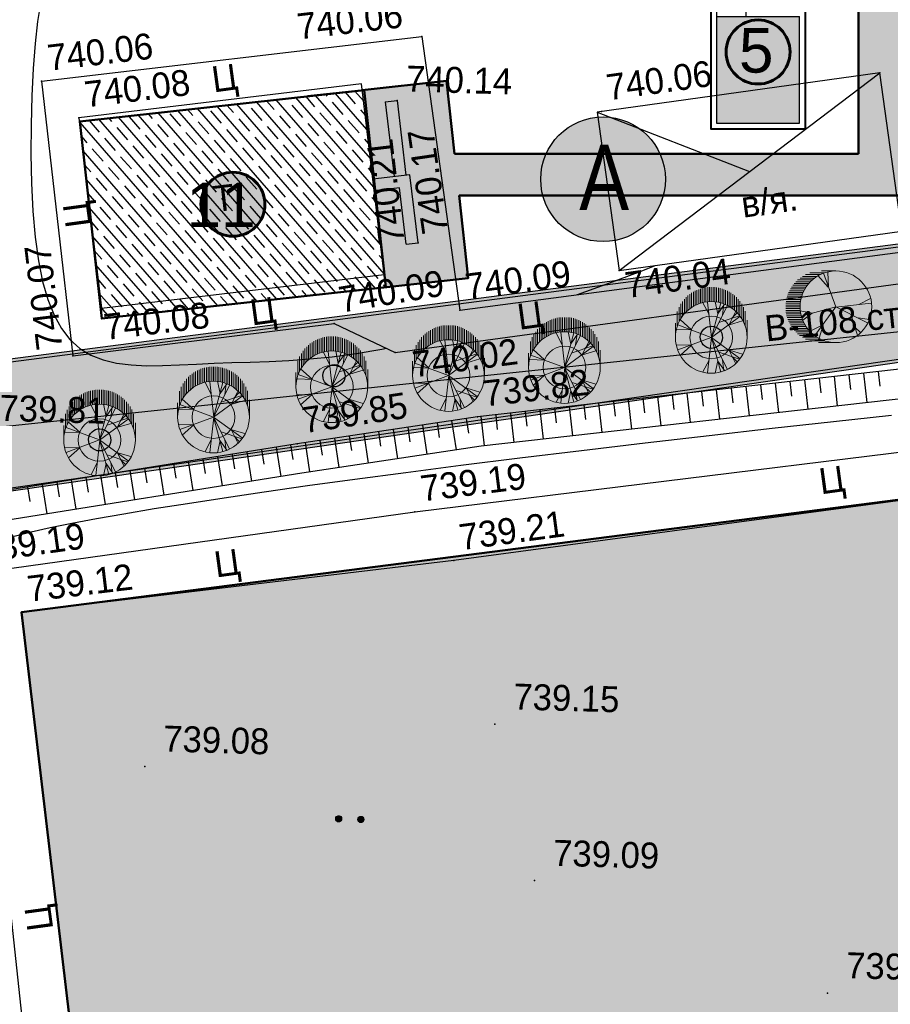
# Model space of a CAD drawing. Header units: millimetres. Extents: x -257011 to 237647566, y 2784933 to 6706507.
# Tile 15 of 256: x 10224833 to 10254229, y 2910977 to 2944219. Entities that reach past the tile are written whole.
import ezdxf
from ezdxf import colors
from ezdxf.entities.mleader import LeaderData, LeaderLine
from ezdxf.lldxf.tags import DXFTag
from ezdxf.math import Vec2, Vec3

# ---------------------------------------------------------------- set-up
doc = ezdxf.new("R2010")
doc.units = ezdxf.units.MM
doc.header["$LTSCALE"] = 1000
doc.header["$PDMODE"] = 32
doc.header["$PDSIZE"] = 0.3
for name, pattern in [('Д_ТРОТ_ТРУБА', [3, 1.5, -1.5]), ('ДОРОГИ_СТРОЯЩ', [9, 8, -1]), ('ОТКОС_НИЗ', [1.2, 0.2, -1])]:
    doc.linetypes.add(name, pattern=pattern)
for name, color, linetype in [('(002) Рамка', 7, 'Continuous'), ('(004) Точки рельефа', 7, 'Continuous'), ('(007) Здания', 7, 'Continuous'), ('(014) Водопровод', 5, 'ИК_Водопровод -------в--------'), ('(025) Дорога', 7, 'Continuous'), ('(028) Гидротехн.', 7, 'Continuous'), ('(031) Горизонтали', 42, 'Continuous'), ('(035) Откосы', 7, 'Continuous'), ('(036) Растительность', 7, 'Continuous'), ('(038) Деревья', 7, 'Continuous'), ('(040) Ограда', 7, 'Continuous'), ('TREE', 74, 'Continuous')]:
    doc.layers.add(name, color=color, linetype=linetype)
for name, color, linetype, lineweight in [('(032) Горизонтали утолщенные', 32, 'Continuous', 30), ('text', 1, 'Continuous', 13), ('Та', 250, 'Continuous', 25), ('Ф А С А Д', 250, 'Continuous', 15)]:
    doc.layers.add(name, color=color, linetype=linetype, lineweight=lineweight)
doc.styles.add('ATTR', font='romans.shx', dxfattribs={"width": 0.8, "height": 0.470416})
doc.styles.add('BM-431', font='txt')
doc.styles.add('D-431', font='txt', dxfattribs={"width": 2})
doc.styles.add('iso', font='isocpeur.TTF')
doc.styles.add('P-131', font='txt')
doc.styles.add('Roman', font='romans')
doc.styles.get("Standard").update_dxf_attribs({"font": 'ARIALN.TTF'})
doc.styles.add('X_ISO', font='isocpeui.ttf')
tags = doc.linetypes.add('HOT_WATER_SUPPLY', pattern='A,12.7,-5.08,["HW",Standard,S=2.54,R=0,X=-2.54,Y=-1.27],-5.08', length=22.86).pattern_tags.tags
tags[6] = DXFTag(74, 10)
doc.linetypes.add('KANALIS_K', pattern='A,1,["<",Standard,S=1.8,R=0,X=-0.9,Y=-0.9],3,-1,["К",Standard,S=1.8,R=0,X=-0.9,Y=-0.9],-1,10', length=16)
doc.linetypes.add('ИК_Водопровод -------в--------', pattern='A,9,-0.6,["В",Standard,S=1.2,R=0,X=0,Y=-0.6],-1.2', length=10.8)
doc.linetypes.add('ОГРАДА_БЕТ', pattern='A,4,["|",Standard,S=0.8,R=0,X=0,Y=-0.8],4', length=8)

# ---------------------------------------------------------------- blocks, each defined once
blk = doc.blocks.new('d')
at = {"layer": '(038) Деревья', "color": 30}
blk.add_ellipse((0, 0), major_axis=(0.265, 0.265), ratio=1, start_param=5.497787, end_param=11.780972, dxfattribs=at)
blk = doc.blocks.new('*X70')
at = {"color": 0}
for p, q in [((1.8, 2.04), (2.2, 2.04)), ((1.8, 2.03), (2.2, 2.03)), ((1.8, 2.02), (2.2, 2.02)), ((1.8, 2.01), (2.2, 2.01)), ((1.8, 2), (2.2, 2)), ((1.81, 2.07), (2.19, 2.07)), ((1.81, 2.06), (2.19, 2.06)), ((1.81, 2.05), (2.19, 2.05)), ((1.82, 2.09), (2.18, 2.09)), ((1.82, 2.08), (2.18, 2.08)), ((1.83, 2.11), (2.17, 2.11)), ((1.83, 2.1), (2.17, 2.1)), ((1.84, 2.12), (2.16, 2.12)), ((1.85, 2.13), (2.15, 2.13)), ((1.86, 2.14), (2.14, 2.14)), ((1.87, 2.15), (2.13, 2.15)), ((1.88, 2.16), (2.12, 2.16)), ((1.9, 2.17), (2.11, 2.17)), ((1.91, 2.18), (2.09, 2.18)), ((1.94, 2.19), (2.06, 2.19)), ((1.8, 1.99), (2.2, 1.99)), ((1.8, 1.98), (2.2, 1.98)), ((1.8, 1.97), (2.2, 1.97)), ((1.8, 1.96), (2.2, 1.96)), ((1.81, 1.95), (2.19, 1.95)), ((1.81, 1.94), (2.19, 1.94)), ((1.81, 1.93), (2.19, 1.93)), ((1.82, 1.92), (2.18, 1.92)), ((1.82, 1.91), (2.18, 1.91)), ((1.83, 1.9), (2.17, 1.9)), ((1.83, 1.89), (2.17, 1.89)), ((1.84, 1.88), (2.16, 1.88)), ((1.85, 1.87), (2.15, 1.87)), ((1.86, 1.86), (2.14, 1.86)), ((1.87, 1.85), (2.13, 1.85)), ((1.88, 1.84), (2.12, 1.84)), ((1.9, 1.83), (2.11, 1.83)), ((1.91, 1.82), (2.09, 1.82)), ((1.94, 1.81), (2.06, 1.81))]:
    blk.add_line(p, q, dxfattribs=at)
blk = doc.blocks.new('I04100')
blk.add_circle((0, 0), 0.2)
blk.add_blockref('*X70', (-2, -2))
blk = doc.blocks.new('kjvklglhl')
at = {"layer": '(004) Точки рельефа'}
for p in [(282.156, 517.109), (297.645, 516.318), (269.368, 515.247), (281.381, 514.923), (288.288, 514.748), (270.656, 514.043), (282.225, 510.142), (289.035, 509.402), (281.113, 509.046), (283.702, 507.914), (271.615, 507.581), (279.473, 507.345), (281.553, 506.423), (270.684, 506.001), (284.392, 504.328), (278.337, 503.244), (282.371, 501.061), (283.734, 499.451), (269.193, 497.303), (285.277, 493.966), (273.5, 492.215), (286.766, 488.729), (296.762, 485.213)]:
    blk.add_point(p, dxfattribs=at)
at = {"layer": '(007) Здания'}
blk.add_lwpolyline([(281.113, 509.046), (280.163, 515.454), (270.656, 514.043), (271.606, 507.636)], close=True, dxfattribs=at)
at = {"layer": '(014) Водопровод', "ltscale": 0.5, "flags": 128}
blk.add_lwpolyline([(325.711, 440.112), (326.312, 440.162), (325.744, 440.975), (323.361, 447.342), (313.499, 509.603), (261.079, 502.552), (256.511, 532.162)], dxfattribs=at)
at = {"layer": '(025) Дорога', "linetype": 'Д_ТРОТ_ТРУБА', "flags": 128}
for points in [[(269.368, 515.247), (282.156, 517.109), (283.702, 507.914), (307.271, 511.692), (310.476, 513.628), (310.443, 515.538), (318.567, 515.917), (330.341, 516.212), (329.81, 527.423), (321.381, 528.706), (305.268, 531.339), (301.294, 530.976)], [(323.251, 418.267), (300.714, 414.809), (283.138, 412.485), (281.122, 413.564), (275.085, 449.451), (270.84, 474.617), (267.554, 498.57), (282.371, 501.061), (308.67, 505.056), (310.788, 503.765), (314.781, 477.717), (318.108, 454.899), (323.251, 418.267)], [(321.731, 420.742), (316.881, 452.353), (313.048, 477.771), (309.058, 502.896), (307.912, 503.399), (283.734, 499.451), (269.193, 497.303), (272.561, 474.353), (276.62, 450.413), (282.198, 415.2), (283.437, 414.157), (320.719, 419.528), (321.731, 420.742)]]:
    blk.add_lwpolyline(points, dxfattribs=at)
blk.add_lwpolyline([(269.368, 515.247), (270.684, 506.001), (279.473, 507.345), (281.553, 506.423), (308.542, 510.883), (312.531, 513.649), (318.524, 513.838), (330.524, 514.19), (333.406, 460.634), (331.811, 454.811, 1.56758), (332.906, 443.73, 0.509364), (333.962, 453.359), (336.672, 456.912), (338.021, 457.657), (347.714, 458.292), (347.773, 448.108), (343.552, 448.203), (343.703, 435.09)], format="xyb", dxfattribs=at)
at = {"layer": '(028) Гидротехн.'}
blk.add_lwpolyline([(297.645, 516.318), (288.142, 514.724), (289.035, 509.402), (298.538, 510.997)], close=True, dxfattribs=at)
for points in [[(289.035, 509.402), (297.645, 516.318)], [(288.142, 514.724), (293.34, 512.86)]]:
    blk.add_lwpolyline(points, dxfattribs=at)
at = {"layer": '(031) Горизонтали', "flags": 128}
blk.add_lwpolyline([(268.878, 499.864), (269.437, 500.026), (270.08, 500.19), (270.811, 500.359), (271.633, 500.536), (272.55, 500.723), (273.567, 500.921), (274.689, 501.132), (275.92, 501.356), (277.265, 501.593), (278.729, 501.843), (280.317, 502.106), (282.034, 502.383), (283.885, 502.675), (285.866, 502.979), (287.944, 503.292), (290.08, 503.607), (292.231, 503.919), (294.357, 504.221), (296.418, 504.507), (298.372, 504.773)], dxfattribs=at)
at = {"layer": '(032) Горизонтали утолщенные'}
for points in [[(269.251, 517.864), (269.174, 517.25), (269.114, 516.508), (269.073, 515.66), (269.052, 514.736), (269.053, 513.763), (269.077, 512.771), (269.125, 511.789), (269.199, 510.844), (269.301, 509.966), (269.431, 509.179), (269.591, 508.483), (269.783, 507.876), (270.01, 507.354), (270.271, 506.913), (270.57, 506.55), (270.908, 506.261), (271.287, 506.043), (271.707, 505.89), (272.165, 505.796), (272.656, 505.748), (273.176, 505.739), (273.721, 505.758), (274.286, 505.796), (274.866, 505.842), (275.457, 505.888), (276.057, 505.926), (276.671, 505.961), (277.308, 506), (277.975, 506.051), (278.68, 506.121), (279.433, 506.218), (280.239, 506.348), (281.109, 506.521), (281.256, 506.555)], [(287.658, 508.548), (288.616, 508.922), (289.781, 509.402), (290.25, 509.606)]]:
    blk.add_lwpolyline(points, dxfattribs=at)
at = {"layer": '(035) Откосы'}
for p, q in [((295.978, 505.463), (295.908, 505.958)), ((296.543, 505.038), (296.403, 506.028)), ((296.968, 505.603), (296.898, 506.098)), ((297.533, 505.178), (297.393, 506.168)), ((297.958, 505.743), (297.887, 506.238)), ((293.998, 505.183), (293.928, 505.678)), ((294.563, 504.758), (294.423, 505.748)), ((294.988, 505.323), (294.918, 505.818)), ((295.553, 504.898), (295.413, 505.888)), ((291.594, 504.337), (291.454, 505.328)), ((292.018, 504.902), (291.948, 505.398)), ((292.583, 504.477), (292.443, 505.468)), ((293.008, 505.043), (292.938, 505.538)), ((293.573, 504.618), (293.433, 505.608)), ((289.049, 504.482), (288.979, 504.977)), ((289.614, 504.057), (289.474, 505.047)), ((290.039, 504.622), (289.969, 505.117)), ((290.604, 504.197), (290.464, 505.187)), ((291.029, 504.762), (290.959, 505.257)), ((286.644, 503.637), (286.504, 504.627)), ((287.069, 504.202), (286.999, 504.697)), ((287.634, 503.777), (287.494, 504.767)), ((288.059, 504.342), (287.989, 504.837)), ((288.624, 503.917), (288.484, 504.907)), ((284.665, 503.357), (284.525, 504.347)), ((285.09, 503.922), (285.02, 504.417)), ((285.655, 503.497), (285.514, 504.487)), ((286.079, 504.062), (286.009, 504.557)), ((282.732, 503.015), (282.556, 503.999)), ((283.136, 503.595), (283.048, 504.088)), ((283.716, 503.191), (283.54, 504.176)), ((284.12, 503.772), (284.032, 504.264)), ((280.764, 502.663), (280.588, 503.647)), ((281.168, 503.243), (281.08, 503.735)), ((281.748, 502.839), (281.572, 503.823)), ((282.152, 503.419), (282.064, 503.911)), ((278.796, 502.31), (278.62, 503.294)), ((279.2, 502.89), (279.112, 503.382)), ((279.78, 502.486), (279.604, 503.471)), ((280.184, 503.067), (280.096, 503.559)), ((277.238, 502.528), (277.146, 503.019)), ((277.822, 502.129), (277.637, 503.112)), ((278.221, 502.713), (278.128, 503.204)), ((275.273, 502.157), (275.181, 502.649)), ((275.857, 501.759), (275.672, 502.741)), ((276.256, 502.343), (276.163, 502.834)), ((276.84, 501.944), (276.654, 502.927)), ((273.892, 501.388), (273.707, 502.371)), ((274.291, 501.972), (274.198, 502.464)), ((274.875, 501.573), (274.69, 502.556)), ((271.928, 501.018), (271.742, 502)), ((272.326, 501.602), (272.234, 502.093)), ((272.91, 501.203), (272.725, 502.186)), ((273.309, 501.787), (273.216, 502.278)), ((269.963, 500.647), (269.778, 501.63)), ((270.361, 501.231), (270.269, 501.723)), ((270.945, 500.833), (270.76, 501.815)), ((271.344, 501.417), (271.251, 501.908)), ((269.379, 501.046), (269.286, 501.537))]:
    blk.add_line(p, q, dxfattribs=at)
blk.add_lwpolyline([(320.534, 458.04), (317.903, 475.66), (312.574, 506.915), (312.192, 507.383), (311.596, 507.687), (310.502, 508.023), (284.392, 504.328), (278.337, 503.244), (265.243, 500.775), (264.939, 500.462), (264.803, 499.989), (265.706, 495.765), (268.865, 477.481), (274.213, 445.131)], dxfattribs=at)
at = {"layer": '(035) Откосы', "linetype": 'ОТКОС_НИЗ'}
blk.add_lwpolyline([(319.844, 457.028), (319.619, 457.386), (319.514, 458.099), (316.916, 475.502), (311.633, 506.487), (311.551, 506.587), (311.219, 506.757), (310.421, 507.002), (284.551, 503.341), (278.518, 502.26), (265.85, 499.872), (266.688, 495.955), (269.851, 477.647), (275.2, 445.294), (281.12, 409.861), (281.136, 409.822), (281.351, 409.621), (310.666, 409.479), (317.618, 409.281), (323.511, 408.859), (324.497, 408.587)], dxfattribs=at)
at = {"layer": '(040) Ограда', "linetype": 'ОГРАДА_БЕТ', "ltscale": 0.5, "flags": 128}
for points in [[(280.986, 514.865), (281.381, 514.923)], [(281.381, 514.923), (281.753, 512.415), (281.753, 512.415), (281.753, 512.415)], [(280.986, 514.865), (281.358, 512.357)], [(282.225, 510.142), (281.884, 512.435), (280.638, 512.25), (280.638, 512.25)], [(281.829, 510.083), (281.547, 511.981), (280.697, 511.854)], [(281.829, 510.083), (282.225, 510.142)]]:
    blk.add_lwpolyline(points, dxfattribs=at)
at = {"layer": '(036) Растительность', "linetype": 'Continuous', "xscale": 0.5, "yscale": 0.5, "zscale": 0.5}
for p in [(280.094, 490.631), (280.844, 490.631)]:
    blk.add_blockref('I04100', p, dxfattribs=at)
at = {"layer": '(038) Деревья', "color": 30, "linetype": 'Continuous'}
for p in [(292.216, 507.234), (279.514, 505.577), (271.667, 503.191)]:
    blk.add_blockref('d', p, dxfattribs=at)
at = {"layer": '(004) Точки рельефа', "style": 'D-431'}
for s, rotation, p in [('740.06', 8.2845, (278.005, 516.891)), ('740.06', 8.2845, (269.607, 515.6)), ('740.06', 9.5259, (288.513, 515.13)), ('740.08', 8.4408, (270.894, 514.397)), ('740.17', 99.9019, (283.236, 510.535)), ('740.21', 98.4408, (281.778, 510.132)), ('740.07', 98.483, (270.33, 506.238)), ('740.09', 9.1016, (283.936, 508.271)), ('740.04', 9.5259, (289.33, 508.474)), ('740.09', 11.0778, (279.695, 507.71)), ('740.08', 8.4408, (271.767, 506.564)), ('740.02', 8.9354, (282.223, 505.597)), ('739.82', 8.0541, (284.633, 504.681)), ('739.85', 10.1547, (278.564, 503.605)), ('739.19', 8.6377, (282.608, 501.415)), ('739.21', 9.275, (283.967, 499.808)), ('739.19', 9.5421, (267.785, 498.928)), ('739.12', 8.4031, (269.432, 497.657))]:
    blk.add_text(s, height=0.875, rotation=rotation, dxfattribs=at).set_placement(p)
for s, p in [('740.14', (281.669, 515.238)), ('739.81', (268.258, 503.74)), ('739.15', (285.877, 494.486)), ('739.08', (274.1, 492.735)), ('739.09', (287.366, 489.249)), ('739.08', (297.362, 485.733))]:
    blk.add_text(s, height=0.875, dxfattribs=at).set_placement(p)
at = {"layer": '(007) Здания', "color": 0, "linetype": 'Continuous', "style": 'P-131'}
blk.add_text('Т', height=0.88, rotation=8.4408, dxfattribs=at).set_placement((275.334, 510.986))
at = {"layer": '(014) Водопровод', "color": 0, "linetype": 'Continuous', "style": 'BM-431'}
blk.add_text('В-108 ст. гл.0.9', height=0.875, rotation=7.6612, dxfattribs=at).set_placement((294.072, 507.142))
at = {"layer": '(025) Дорога', "linetype": 'ДОРОГИ_СТРОЯЩ', "style": 'BM-431'}
for rotation, p in [(9.3824, (275.184, 515.022)), (99.3824, (271.194, 510.415)), (9.3824, (285.722, 507.301)), (9.3824, (276.698, 507.192)), (9.3824, (296.062, 502.035)), (9.3824, (275.727, 498.654)), (99.3824, (270.568, 486.641))]:
    blk.add_text('Ц', height=0.875, rotation=rotation, dxfattribs=at).set_placement(p)
at = {"layer": '(028) Гидротехн.', "style": 'BM-431'}
blk.add_text('в/я.', height=0.875, rotation=9.5259, dxfattribs=at).set_placement((293.175, 511.297))
blk = doc.blocks.new('dhdyfh')
at = {"layer": 'TREE', "color": 92, "lineweight": 20}
for p, q in [((10253793, 5665998), (10253793, 5666487)), ((10253854, 5666529), (10253854, 5666039)), ((10253914, 5666083), (10253914, 5666567)), ((10253975, 5666109), (10253975, 5666601)), ((10254035, 5666629), (10254035, 5666140)), ((10254096, 5666652), (10254096, 5666163)), ((10254156, 5666184), (10254156, 5666675)), ((10254217, 5666691), (10254217, 5666204)), ((10254277, 5666217), (10254277, 5666705)), ((10254338, 5666714), (10254338, 5666227)), ((10254398, 5666235), (10254398, 5666724)), ((10254459, 5666724), (10254459, 5666238)), ((10254519, 5666243), (10254519, 5666724)), ((10254580, 5666724), (10254580, 5666240)), ((10254640, 5666233), (10254640, 5666724)), ((10254701, 5666717), (10254701, 5666227)), ((10254761, 5666215), (10254761, 5666706)), ((10254822, 5666693), (10254822, 5666199)), ((10254882, 5666186), (10254882, 5666674)), ((10254943, 5666652), (10254943, 5666166)), ((10255003, 5666140), (10255003, 5666629)), ((10255064, 5666601), (10255064, 5666114)), ((10255125, 5666081), (10255125, 5666565)), ((10255185, 5666529), (10255185, 5666042)), ((10255246, 5665998), (10255246, 5666487)), ((10253491, 5665666), (10253491, 5666158)), ((10253551, 5665761), (10253551, 5666240)), ((10253612, 5665831), (10253612, 5666323)), ((10253672, 5665895), (10253672, 5666384)), ((10253733, 5665949), (10253733, 5666439)), ((10254443, 5665800), (10254236, 5666193)), ((10254532, 5665031), (10254393, 5666223)), ((10254522, 5665028), (10254837, 5666198)), ((10254739, 5665821), (10254650, 5666236)), ((10254739, 5665828), (10254966, 5666152)), ((10254897, 5665793), (10254946, 5666154)), ((10255306, 5666441), (10255306, 5665949)), ((10255367, 5665893), (10255367, 5666384)), ((10255427, 5666323), (10255427, 5665828)), ((10255488, 5665756), (10255488, 5666256)), ((10255548, 5666158), (10255548, 5665664)), ((10253370, 5665419), (10253370, 5665908)), ((10253430, 5665555), (10253430, 5666052)), ((10254522, 5665031), (10255054, 5666100)), ((10255123, 5665467), (10255340, 5665898)), ((10255212, 5665677), (10255390, 5665854)), ((10255609, 5665574), (10255609, 5666055)), ((10255669, 5665911), (10255669, 5665409)), ((10253309, 5665030), (10253309, 5665514)), ((10253851, 5665290), (10253466, 5665636)), ((10254522, 5665028), (10255488, 5665736)), ((10254778, 5665531), (10255478, 5665762)), ((10255133, 5665459), (10255577, 5665590)), ((10255730, 5665030), (10255730, 5665615)), ((10253851, 5665282), (10253348, 5665297)), ((10254519, 5665030), (10253387, 5665451))]:
    blk.add_line(p, q, dxfattribs=at)
at = {"layer": 'TREE', "color": 30, "lineweight": 20, "true_color": 0xf8991e}
for p, q in [((10254519, 5665030), (10253387, 5664608)), ((10254532, 5665028), (10254393, 5663836)), ((10254522, 5665031), (10254837, 5663861)), ((10254522, 5665031), (10255488, 5664323)), ((10254522, 5665028), (10255054, 5663959)), ((10253851, 5664777), (10253348, 5664762)), ((10253851, 5664769), (10253466, 5664423)), ((10254778, 5664528), (10255478, 5664297)), ((10255123, 5664592), (10255340, 5664161)), ((10255133, 5664600), (10255577, 5664469)), ((10254443, 5664259), (10254236, 5663866)), ((10254739, 5664238), (10254650, 5663823)), ((10254739, 5664231), (10254966, 5663908)), ((10254897, 5664266), (10254946, 5663905)), ((10255212, 5664382), (10255390, 5664205))]:
    blk.add_line(p, q, dxfattribs=at)
blk.add_circle((10254519, 5665030), 1210, dxfattribs=at)
at = {"layer": 'TREE', "color": 92, "lineweight": 20}
blk.add_circle((10254519, 5665030), 720, dxfattribs=at)
at = {"layer": 'TREE', "color": 30, "lineweight": 20, "true_color": 0xf8991e, "style": 'ATTR', "width": 0.8, "flags": 9}
for p in [(10254522, 5665031), (10254522, 5665028)]:
    blk.add_attdef('ESTCODE', p, '', height=14.1, rotation=90, dxfattribs=at)
blk = doc.blocks.new('17')
at = {"layer": 'TREE', "color": 68, "lineweight": 20, "true_color": 0x306100}
for p, q in [((16375547, 10777897), (16376284, 10777897)), ((16375547, 10776055), (16376189, 10777778)), ((16375932, 10777072), (16375955, 10777838)), ((16375943, 10777072), (16376470, 10777658)), ((16376140, 10777805), (16376884, 10777805)), ((16376347, 10777713), (16377104, 10777713)), ((16376516, 10777620), (16377265, 10777620)), ((16376661, 10777528), (16377389, 10777528)), ((16376767, 10777436), (16377515, 10777436)), ((16376865, 10777344), (16377610, 10777344)), ((16376947, 10777252), (16377692, 10777252)), ((16377022, 10777160), (16377766, 10777160)), ((16377829, 10777068), (16377084, 10777068)), ((16377151, 10776976), (16377888, 10776976)), ((16377190, 10776884), (16377939, 10776884)), ((16374374, 10776171), (16373777, 10776487)), ((16377982, 10776792), (16377237, 10776792)), ((16378017, 10776699), (16377272, 10776699)), ((16377304, 10776607), (16378052, 10776607)), ((16378077, 10776515), (16377335, 10776515)), ((16377355, 10776423), (16378098, 10776423)), ((16375545, 10776036), (16373730, 10776246)), ((16375545, 10776051), (16373917, 10775240)), ((16375545, 10776051), (16377325, 10775571)), ((16375545, 10776051), (16376623, 10774580)), ((16376751, 10775721), (16377384, 10775856)), ((16378111, 10776331), (16377369, 10776331)), ((16377378, 10775870), (16378127, 10775870)), ((16377381, 10776239), (16378126, 10776239)), ((16378126, 10776147), (16377386, 10776147)), ((16378126, 10775963), (16377390, 10775963)), ((16377394, 10776055), (16378126, 10776055)), ((16374386, 10775481), (16373835, 10775406)), ((16374784, 10775661), (16374433, 10774595)), ((16376763, 10775721), (16377255, 10775376)), ((16378017, 10775410), (16377276, 10775410)), ((16377308, 10775502), (16378050, 10775502)), ((16378080, 10775594), (16377327, 10775594)), ((16377351, 10775686), (16378099, 10775686)), ((16378115, 10775778), (16377370, 10775778)), ((16374561, 10775000), (16374292, 10774730)), ((16376201, 10775120), (16376400, 10774445)), ((16376213, 10775135), (16376868, 10774805)), ((16377696, 10774857), (16376947, 10774857)), ((16377022, 10774949), (16377766, 10774949)), ((16377829, 10775042), (16377088, 10775042)), ((16377147, 10775134), (16377884, 10775134)), ((16377939, 10775226), (16377198, 10775226)), ((16377237, 10775318), (16377982, 10775318)), ((16376376, 10774397), (16377108, 10774397)), ((16377265, 10774489), (16376512, 10774489)), ((16376652, 10774581), (16377414, 10774581)), ((16377515, 10774673), (16376763, 10774673)), ((16376861, 10774765), (16377610, 10774765)), ((16375547, 10774213), (16376438, 10774213)), ((16376888, 10774305), (16376124, 10774305))]:
    blk.add_line(p, q, dxfattribs=at)
blk.add_circle((16375547, 10776055), 1842, dxfattribs=at)
at = {"layer": 'TREE', "color": 68, "lineweight": 20, "true_color": 0x306100, "style": 'ATTR', "width": 0.8, "flags": 9}
blk.add_attdef('ESTCODE', (16375545, 10776051), '', height=21.5, dxfattribs=at)
blk = doc.blocks.new('gstrhsrth')
at = {"layer": '(040) Ограда', "linetype": 'KANALIS_K', "ltscale": 1000}
h = blk.add_hatch(color=256, dxfattribs=at)
h.set_gradient(color1=(255, 0, 0), color2=(209, 0, 0), one_color=1, tint=0.41, name='INVSPHERICAL')
h.paths.add_polyline_path([(4274197, -1313201), (4271397, -1313201), (4271397, -1316801), (4274197, -1316801)])
for p, q in [((4272397, -1313201), (4272397, -1312001)), ((4272597, -1313001), (4272597, -1312001)), ((4272797, -1313001), (4272797, -1312001)), ((4272997, -1313001), (4272997, -1312001)), ((4273197, -1313001), (4273197, -1312001)), ((4273397, -1313001), (4273397, -1312001)), ((4273597, -1313001), (4273597, -1312001)), ((4273797, -1313001), (4273797, -1312001)), ((4273997, -1313001), (4273997, -1312001)), ((4274197, -1312001), (4274397, -1312001)), ((4274397, -1313001), (4274397, -1312001))]:
    blk.add_line(p, q)
at = {"lineweight": 30}
for p, q in [((4274197, -1313001), (4274197, -1312001)), ((4271397, -1313001), (4274397, -1313001)), ((4271397, -1313201), (4274197, -1313201))]:
    blk.add_line(p, q, dxfattribs=at)
at = {"lineweight": 40}
blk.add_lwpolyline([(4274397, -1313001), (4274397, -1311801), (4271197, -1311801), (4271197, -1317001), (4274397, -1317001), (4274397, -1313001)], dxfattribs=at)
at = {"lineweight": 30}
for points in [[(4274197, -1312001), (4271397, -1312001), (4271397, -1313201)], [(4271397, -1313201), (4271397, -1316801), (4274197, -1316801), (4274197, -1313201)]]:
    blk.add_lwpolyline(points, dxfattribs=at)

msp = doc.modelspace()

# ---------------------------------------------------------------- hatches: boundary and pattern name
at = {"ltscale": 1000}
h = msp.add_hatch(dxfattribs=at)
h.set_pattern_fill('AR-SAND', color=252, scale=15, angle=266, style=0)
h.set_pattern_definition([(303.5, (0, -2512711.3), (734.005765, -27.267607), [0, -579.12, 0, -647.7, 0, -619.125]), (273.5, (0, -2512711.3), (1025.58269, -747.64719), [0, -312.42, 0, -521.97, 0, -200.025]), (233.5, (32.7, -2512243.8), (-80.614732, -1183.74871), [0, -190.5, 0, -685.8, 0, -895.35]), (223.5, (32.7, -2512243.8), (253.68491, -1165.87085), [0, -95.25, 0, -449.58, 0, -514.35])])
edge = h.paths.add_edge_path()
edge.add_line((10291002.532, 2960081.172), (10251302.532, 2960081.172))
edge.add_line((10251302.532, 2960081.172), (10251302.532, 2953441.587))
edge.add_arc((10249347.869, 2953672.358), 1968.239, 268.6947902, 353.2667331, ccw=False)
edge.add_line((10249303.036, 2951704.63), (10220352.394, 2951704.63))
edge.add_line((10220352.394, 2951704.63), (10215991.367, 2950337.707))
edge.add_line((10215991.367, 2950337.707), (10216373.559, 2947704.63))
edge.add_line((10216373.559, 2947704.63), (10251259.401, 2947704.63))
edge.add_arc((10251111.735, 2945668.945), 2041.034, 0.8726, 85.851123, ccw=False)
edge.add_line((10253152.532, 2945700.028), (10253152.532, 2939686.378))
edge.add_line((10253152.532, 2939686.378), (10239515.793, 2939686.378))
edge.add_line((10239515.793, 2939686.378), (10239243.473, 2942151.667))
edge.add_line((10239243.473, 2942151.667), (10236395.713, 2941837.099))
edge.add_line((10236395.713, 2941837.099), (10237195.679, 2935187.83))
edge.add_line((10237195.679, 2935187.83), (10239978.751, 2935495.253))
edge.add_line((10239978.751, 2935495.253), (10239670.439, 2938286.378))
edge.add_line((10239670.439, 2938286.378), (10257002.532, 2938286.378))
edge.add_line((10257002.532, 2938286.378), (10257002.532, 2941331.17))
edge.add_line((10257002.532, 2941331.17), (10256452.532, 2941331.17))
edge.add_line((10256452.532, 2941331.17), (10256302.532, 2941331.17))
edge.add_line((10256302.532, 2941331.17), (10256302.532, 2941481.17))
edge.add_line((10256302.532, 2941481.17), (10256302.532, 2945531.17))
edge.add_line((10256302.532, 2945531.17), (10256352.532, 2945531.17))
edge.add_line((10256352.532, 2945531.17), (10256765.947, 2944290.927))
edge.add_line((10256765.947, 2944290.927), (10257002.532, 2944245.121))
edge.add_line((10257002.532, 2944245.121), (10257002.532, 2945731.166))
edge.add_line((10257002.532, 2945731.166), (10256402.532, 2945731.166))
edge.add_line((10256402.532, 2945731.166), (10256402.532, 2946690.317))
edge.add_arc((10256353.376, 2946681.169), 50, -180, 10.5422531, ccw=False)
edge.add_arc((10256353.376, 2946681.169), 50, 10.5422531, 180, ccw=False)
edge.add_line((10256402.532, 2946690.317), (10256402.532, 2947531.172))
edge.add_line((10256402.532, 2947531.172), (10257002.532, 2947531.172))
edge.add_line((10257002.532, 2947531.172), (10257002.532, 2956131.172))
edge.add_line((10257002.532, 2956131.172), (10255002.532, 2956131.172))
edge.add_line((10255002.532, 2956131.172), (10255002.532, 2939686.378))
edge.add_line((10255002.532, 2939686.378), (10254652.532, 2939686.378))
edge.add_line((10254652.532, 2939686.378), (10254652.532, 2956481.172))
edge.add_line((10254652.532, 2956481.172), (10287702.532, 2956481.172))
edge.add_line((10287702.532, 2956481.172), (10287702.532, 2954865.572))
edge.add_line((10287702.532, 2954865.572), (10287702.532, 2932281.172))
edge.add_line((10287702.532, 2932281.172), (10255060.096, 2932281.172))
edge.add_line((10255060.096, 2932281.172), (10255060.096, 2928681.172))
edge.add_line((10255060.096, 2928681.172), (10291002.532, 2928681.172))
edge.add_line((10291002.532, 2928681.172), (10291002.532, 2960081.172))
edge = h.paths.add_edge_path(flags=17)
edge.add_line((10277302.532, 2936681.172), (10287352.532, 2936681.172))
edge.add_line((10287352.532, 2936681.172), (10287352.532, 2937181.172))
edge.add_line((10287352.532, 2937181.172), (10287302.532, 2937181.172))
edge.add_line((10287302.532, 2937181.172), (10276102.532, 2937181.172))
edge.add_line((10276102.532, 2937181.172), (10276102.532, 2935181.172))
edge.add_line((10276102.532, 2935181.172), (10275187.508, 2935181.172))
edge.add_arc((10275187.532, 2935131.172), 50, 0, 90.0280029, ccw=False)
edge.add_arc((10275187.532, 2935131.172), 50, -180, 0, ccw=False)
edge.add_arc((10275187.532, 2935131.172), 50, 90.0280029, 180, ccw=False)
edge.add_line((10275187.508, 2935181.172), (10272517.532, 2935181.172))
edge.add_arc((10272517.532, 2935131.172), 50, 0, 89.9999998, ccw=False)
edge.add_arc((10272517.532, 2935131.172), 50, -180, 0, ccw=False)
edge.add_arc((10272517.532, 2935131.172), 50, 89.9999998, 180, ccw=False)
edge.add_line((10272517.532, 2935181.172), (10271602.532, 2935181.172))
edge.add_line((10271602.532, 2935181.172), (10271602.532, 2937181.172))
edge.add_line((10271602.532, 2937181.172), (10257002.532, 2937181.172))
edge.add_line((10257002.532, 2937181.172), (10257002.532, 2938286.378))
edge.add_line((10257002.532, 2938286.378), (10255002.532, 2938286.378))
edge.add_line((10255002.532, 2938286.378), (10255002.532, 2936681.172))
edge.add_line((10255002.532, 2936681.172), (10270602.532, 2936681.172))
edge.add_line((10270602.532, 2936681.172), (10270602.532, 2932631.172))
edge.add_line((10270602.532, 2932631.172), (10277302.532, 2932631.172))
edge.add_line((10277302.532, 2932631.172), (10277302.532, 2936681.172))
at = {"lineweight": 50}
h = msp.add_hatch(color=1, dxfattribs=at)
h.set_gradient(color1=(255, 255, 255), one_color=1, tint=1)
h.paths.add_polyline_path([(10248683.125, 2943129.233, 1), (10250844.471, 2943129.233, 1)])
at = {"linetype": 'KANALIS_K', "ltscale": 1000}
h = msp.add_hatch(dxfattribs=at)
h.set_pattern_fill('JIS_STN_1E', color=252, scale=550, angle=266, style=0)
h.set_pattern_definition([(311, (-13252.5, -2653915.43), (415.09027, 360.832466), []), (311, (-13279.54, -2654302.24), (415.09027, 360.832466), [550, -275])])
h.paths.add_polyline_path([(10227603.538, 2934128.267), (10237195.679, 2935187.83), (10236395.713, 2941837.099), (10226868.26, 2940784.681)])
at = {"lineweight": 30}
h = msp.add_hatch(color=256, dxfattribs=at)
h.set_gradient(color1=(255, 255, 255), one_color=1, tint=1)
h.paths.add_polyline_path([(10244688.945, 2940930.523, 1), (10244372.006, 2936731.821, 1)])
at = {"lineweight": 50}
h = msp.add_hatch(color=1, dxfattribs=at)
h.set_gradient(color1=(255, 255, 255), one_color=1, tint=1)
h.paths.add_polyline_path([(10230951.296, 2937986.256, 1), (10233112.642, 2937986.256, 1)])
at = {"layer": 'Ф А С А Д', "linetype": 'KANALIS_K', "ltscale": 1000}
h = msp.add_hatch(dxfattribs=at)
h.set_pattern_fill('CROSS', color=92, scale=40, angle=95)
h.set_pattern_definition([(95, (0, -2512711.3), (-275.171012, 230.8958947), [127, -381]), (185, (57.72, -2512642.52), (-230.8958947, -275.171012), [127, -381])])
h.paths.add_polyline_path([(10287305.792, 2936681.172), (10277302.532, 2936681.172), (10277302.532, 2932681.172), (10287305.792, 2932681.172)])
h.paths.add_polyline_path([(10254752.532, 2936681.172), (10270602.532, 2936681.172), (10270602.532, 2932681.172), (10254752.532, 2932681.172), (10221043.464, 2927798.955), (10220416.701, 2932240.063)])
h.paths.add_polyline_path([(10257002.532, 2956081.172), (10257002.532, 2948731.172), (10255002.532, 2948731.172), (10255002.532, 2956081.172)])
h = msp.add_hatch(dxfattribs=at)
h.set_pattern_fill('CROSS', color=92, scale=40, angle=95)
h.set_pattern_definition([(95, (0, -2921394.75), (-275.171012, 230.8958947), [127, -381]), (185, (57.72, -2921325.95), (-230.8958947, -275.171012), [127, -381])])
h.paths.add_polyline_path([(10254854.628, 2928023.136), (10259744.522, 2928681.172), (10264901.947, 2928681.172), (10267356.196, 2909819.065), (10268183.578, 2903460.228), (10271300.011, 2877944.35), (10275259.575, 2846209.516), (10274213.863, 2845024.841), (10255504.784, 2842864.01), (10236795.706, 2840703.18), (10235586.415, 2841780.696), (10231000.58, 2877136.464), (10227615.702, 2901181.606), (10224894.806, 2924217.086)])

# ---------------------------------------------------------------- linework, layer by layer
at = {"layer": '(002) Рамка', "color": 0, "lineweight": 60, "ltscale": 1000}
for centre in [(10249763.798, 2943129.233), (10232031.969, 2937986.256)]:
    msp.add_circle(centre, 1080.673, dxfattribs=at)
at = {"lineweight": 50, "ltscale": 1000}
for p, q in [((10239515.793, 2939686.378), (10253152.532, 2939686.378)), ((10239670.439, 2938286.378), (10257002.532, 2938286.378))]:
    msp.add_line(p, q, dxfattribs=at)
msp.add_lwpolyline([(10255060.096, 2932681.172), (10255060.096, 2928681.172), (10291002.532, 2928681.172), (10291002.532, 2960081.172), (10251302.532, 2960081.172), (10251302.532, 2953441.587, -0.386730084), (10249303.036, 2951704.63), (10220352.394, 2951704.63), (10215991.367, 2950337.707), (10216373.559, 2947704.63), (10251259.401, 2947704.63, -0.388770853), (10253152.532, 2945700.028), (10253152.532, 2939686.378)], format="xyb", dxfattribs=at)
for points in [[(10236395.713, 2941837.099), (10239243.473, 2942151.667), (10239515.793, 2939686.378)], [(10234566.749, 2941635.068), (10236460.401, 2941844.244), (10237195.679, 2935187.83), (10235680.019, 2935020.408)], [(10239670.439, 2938286.378), (10239978.751, 2935495.253), (10235996.973, 2935055.419)], [(10259744.522, 2928681.172), (10264901.947, 2928681.172), (10265470.699, 2924310.033), (10268183.578, 2903460.228), (10271300.011, 2877944.35), (10275259.575, 2846209.516), (10274213.863, 2845024.841), (10255504.784, 2842864.01), (10236795.706, 2840703.18), (10235586.415, 2841780.696), (10231000.58, 2877136.464), (10227615.702, 2901181.606), (10224894.806, 2924217.086), (10259744.522, 2928681.172)]]:
    msp.add_lwpolyline(points, dxfattribs=at)
msp.add_lwpolyline([(10226868.26, 2940784.681), (10236460.401, 2941844.244), (10237195.679, 2935187.83), (10227603.538, 2934128.267)], close=True, dxfattribs=at)
at = {"lineweight": 30, "ltscale": 1000}
msp.add_lwpolyline([(10254752.532, 2936681.172), (10270602.532, 2936681.172), (10270602.532, 2932681.172), (10254752.532, 2932681.172), (10221043.464, 2927798.955), (10220416.701, 2932240.063)], close=True, dxfattribs=at)
at = {"color": 92, "lineweight": 30, "ltscale": 1000}
msp.add_lwpolyline([(10254758.973, 2936581.172), (10270502.532, 2936581.172), (10270502.532, 2932781.172), (10254745.328, 2932781.172), (10221128.457, 2927912.308), (10220529.857, 2932153.866)], close=True, dxfattribs=at)
at = {"color": 162, "lineweight": 30}
msp.add_circle((10244530.476, 2938831.172), 2105.323, dxfattribs=at)

# ---------------------------------------------------------------- block references
at = {"lineweight": 5, "xscale": 999.9999999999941, "yscale": 999.9999999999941, "zscale": 999.9999999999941, "rotation": 358.3893224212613}
msp.add_blockref('kjvklglhl', (9941829.75, 2434677.112), dxfattribs=at)
at = {"lineweight": 50, "rotation": 0.003800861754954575}
msp.add_blockref('gstrhsrth', (5976879.619, 4257246.546), dxfattribs=at)
at = {"color": 150, "lineweight": 100, "xscale": -0.6569891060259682, "yscale": 0.6569891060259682, "zscale": 0.6569891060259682}
msp.add_blockref('17', (21010948.181, -4145225.273), dxfattribs=at)
at = {"lineweight": 50}
for p in [(-6335.774, -2731536.98), (-11293.633, -2732554.623), (-15208.182, -2732824.807), (-19147.521, -2733205.447), (-23142.231, -2734225.864), (-26989.947, -2735000.916)]:
    msp.add_blockref('dhdyfh', p, dxfattribs=at)

# ---------------------------------------------------------------- texts
at = {"color": 250, "char_height": 1500, "width": 156685.73039, "attachment_point": 6, "style": 'Roman'}
for s, insert in [('\\pt64500;{\\fArial|b0|i0|c0|p34;5}', (10250283.702, 2943172.564, 0)), ('\\pt64500;{\\fArial|b0|i0|c0|p34;11}', (10232796.029, 2937964.625, 0))]:
    msp.add_mtext(s, dxfattribs=dict(at, insert=insert))
at = {"color": 7, "ltscale": 30, "insert": (10049091.702, 2929588.156, -75415.319), "char_height": 1784.436705, "width": 106220.7207, "attachment_point": 1, "style": 'X_ISO'}
msp.add_mtext('                               ПОЯСНИТЕЛЬНАЯ ЗАПИСКА\\P\\pi4401.50942;    Проект энергоснабжения {\\C256; Samarqand viloyati Toyloq tumani "Хоnсhоrbоg\'" МFY dagi 11-son maktabni rekonstruksiya qilish. (360 o\'quvchi o\'rinli qo\'shimcha bino qurish).\\P\\pi0;}выполнен на основании ТУ САМ ПТЭС за №18238252188 от  01.07.2026 г.       \\P    Установленная мощность Ру=93,4 кВт.\\P    Расчетная мощность Рр=84 кВт.    \\P    По надежности энергоснабжение объект относятся к потребителям II категории.\\P    {\\C256;Точкой подключения основного источника электроснабжения принять ближайшую существующую в./в опору ВЛ-10 кВ фид. "\\C0;233\\C256;", на которой необходимо установить ПМ-10, ВЛ-10 кВ выполнено кабелем АПвПу-3(1х70) мм2 длиной 60 м в траншее в земле до проектного ТП.}\\P    Предусмотрена установка ТП-ГКТП с ТМ-100кВА.\\P    От ТП предусмотрена прокладка кабеля {\\C0;АВВГ} разного сечения в траншее в земле  до щитов объекта.  \\P    {\\C256;\\c0;Для резервного энергоснабжения теплонососа предусмотрена установка ДЭС мощностью 10 кВт. \\P\\C256;   } Наружное освещение территории объекта выполнено LED светильниками на установленными на металлических опорах. Управление наружным освещением предусмотрено комплектно.\\P    Кабели прокладываются в траншее на глубину 0,7 м от планировочной отметки земли в слое песка по 10см в каждую сторону. Все пересечения и сближении кабельных линий с подземными инженерными коммуникациями выполнить согласно норм и в местах пересечения кабель проложить в а/цементных трубах Д=100мм.                                         \\P    Учет электроэнергии предусмотрен электронным активно-реактивным счетчикам ЕХ-518 прямого включения с системой АИИСКУЭ на н./в. щите  проектного ТП, установленного в отдельном запирающемся  шкафу. \\P     Проектом предусмотрен контур заземления проектной  трансформаторной подстанции, всех щитов, ГРЩ и ДЭС. Сопротивление  растеканию тока не должно превышать 4 ома для ТП, всех  щитов, ГРЩ,  ДЭС.\\P  При производстве электромонтажных работ выполнять требования ПУЭ и ПТБ.', dxfattribs=at)
at = {"layer": 'text', "color": 7, "linetype": 'HOT_WATER_SUPPLY', "lineweight": 40, "ltscale": 500, "insert": (9988811.88, 2926147.228), "char_height": 1500, "width": 43130.04732, "attachment_point": 1, "style": 'iso'}
msp.add_mtext('\\pi10546;Ведомость рабочих черчежей', dxfattribs=at)
at = {"layer": 'Та', "insert": (10244566.503, 2939994.393), "char_height": 2200, "width": 5978.76596, "attachment_point": 2}
msp.add_mtext('{\\C162;A}', dxfattribs=at)

# ---------------------------------------------------------------- next in the draw order: leaders
at = {"ltscale": 250}
ml = msp.add_multileader_mtext('Standard', dxfattribs=at)
ml.set_content('АВВГ-(4x35) мм2 L=96 на Теплоносос\\Pв ПВХ тр.в траншее в земле. от {\\C0;ТП}', color=256, style='X_ISO')
ml.set_leader_properties()
ml.build(insert=Vec2(0, 0))
ml.multileader.update_dxf_attribs({"text_left_attachment_type": 6, "text_right_attachment_type": 6, "dogleg_length": 0.002, "arrow_head_size": 470.717, "scale": 500})
ctx = ml.context
ctx.base_point, ctx.scale, ctx.char_height, ctx.arrow_head_size, ctx.landing_gap_size, ctx.plane_origin, ctx.plane_x_axis, ctx.plane_y_axis = Vec3(10608578.136, 2963984.565), 500, 784.52892, 470.717, 0, Vec3(10593163.695, 2941475.424), Vec3(0.999942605, 0.010713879), Vec3(-0.010713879, 0.999942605)
ctx.left_attachment, ctx.right_attachment, ctx.text_align_type = 6, 6, 1
notes = []
notes.append((ctx, [(1, (1, 1, 0), (10608577.509, 2963984.558), (0.999942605, 0.010713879), 0.628, [(1, [(10603694.136, 2953153.697)], 0, [])])]))
ctx.mtext.insert, ctx.mtext.text_direction, ctx.mtext.rotation, ctx.mtext.width, ctx.mtext.alignment, ctx.mtext.flow_direction = Vec3(10618177.731, 2965107.365), Vec3(0.999942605, 0.010713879), 0.010714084, 19312.2629, 2, 5
ctx.mtext.has_bg_fill, ctx.mtext.bg_color, ctx.mtext.bg_scale_factor, ctx.mtext.bg_transparency, ctx.mtext.use_window_bg_color = 1, -1023410172, 1.1, 0, 0
for ctx, leaders in notes:
    for number, flags, end, landing, length, lines in leaders:
        leader = LeaderData()
        leader.index, (leader.has_last_leader_line, leader.has_dogleg_vector, leader.attachment_direction) = number, flags
        leader.last_leader_point, leader.dogleg_vector, leader.dogleg_length = Vec3(end), Vec3(landing), length
        for number, points, colour, breaks in lines:
            line = LeaderLine()
            line.index, line.vertices, line.color, line.breaks = number, Vec3.list(points), colors.encode_raw_color(colour), breaks
            leader.lines.append(line)
        ctx.leaders.append(leader)

doc.saveas('drawing.dxf')
